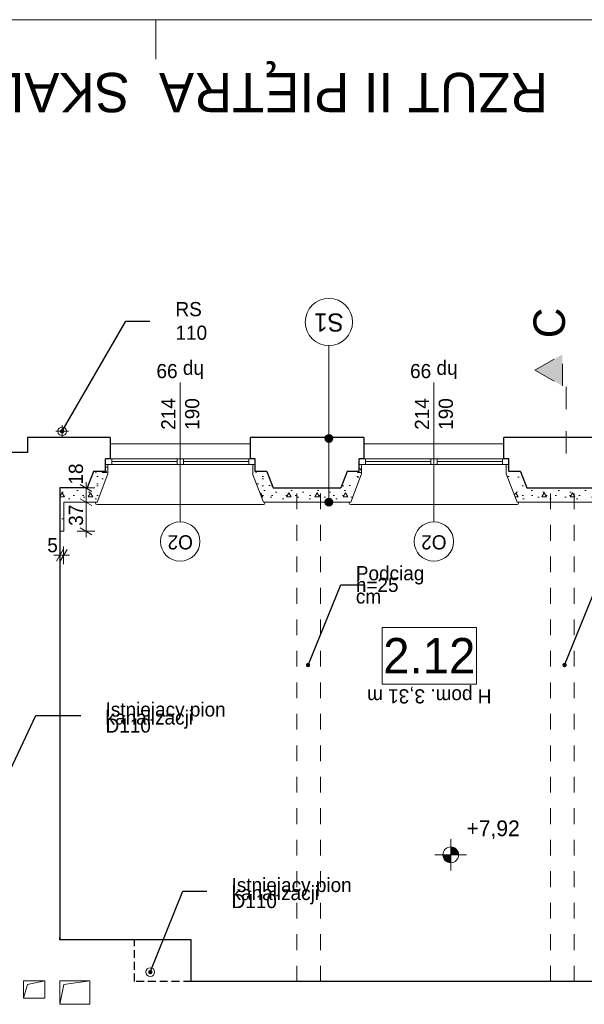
# Model space of a CAD drawing. Extents: x -145259 to -66341, y -2316 to 227384.
# Tile 103 of 141: x -87987 to -80819, y 134474 to 146984. Entities that reach past the tile are written whole.
import ezdxf

# ---------------------------------------------------------------- set-up
doc = ezdxf.new("R2010")
doc.units = 0
doc.header["$MEASUREMENT"] = 0
for name, pattern in [('Dashed', [564.444447, 282.222223, -282.222223]), ('Krawędzie ukryte', [150, 100, -50]), ('Przerywana', [400, 200, -200])]:
    doc.linetypes.add(name, pattern=pattern)
for name, color, linetype in [('Arch ocieplenie', 7, 'Continuous'), ('Arch opisy', 7, 'Continuous'), ('Arch wymiary', 7, 'Continuous'), ('INWENT RZĘDNE', 7, 'Continuous')]:
    doc.layers.add(name, color=color, linetype=linetype)
for name, color, linetype, lineweight in [('Arch ocieplenie_Nr_Pióra__21', 7, 'Continuous', 13), ('Arch opisy okien_Nr_Pióra__21', 7, 'Continuous', 13), ('Arch opisy_Nr_Pióra__1', 7, 'Continuous', 25), ('Arch opisy_Nr_Pióra__21', 7, 'Continuous', 13), ('arch przekroje_Nr_Pióra__21', 7, 'Continuous', 13), ('arch przekroje_Nr_Pióra__5', 7, 'Continuous', 13), ('ARCH TABELA_Nr_Pióra__21', 7, 'Continuous', 13), ('Arch wymiary_Nr_Pióra__21', 7, 'Continuous', 13), ('Arch wymiary_Nr_Pióra__5', 7, 'Continuous', 13), ('Inwent kominy_Nr_Pióra__21', 7, 'Continuous', 13), ('INWENT ODWODNIENIE_Nr_Pióra__21', 7, 'Continuous', 13), ('INWENT OPISY_Nr_Pióra__21', 7, 'Continuous', 13), ('INWENT RZĘDNE_Nr_Pióra__21', 7, 'Continuous', 13), ('INWENT STROPY_Nr_Pióra__21', 7, 'Continuous', 13), ('INWENT. OKNA_Nr_Pióra__21', 7, 'Continuous', 13), ('INWENT.ŚCIANY_Nr_Pióra__1', 7, 'Continuous', 25), ('INWENT.ŚCIANY_Nr_Pióra__21', 7, 'Continuous', 13)]:
    doc.layers.add(name, color=color, linetype=linetype, lineweight=lineweight)
doc.layers.add('INWENT kanalizacja_Nr_Pióra__118', color=7, linetype='Continuous', lineweight=13, true_color=0x573938)
doc.styles.add('GENERATED_STYLE_1', font='txt')
doc.styles.add('GENERATED_STYLE_2', font='txt')
doc.styles.add('GENERATED_STYLE_4', font='txt')
doc.styles.add('GENERATED_STYLE_5', font='txt')
doc.styles.add('GENERATED_STYLE_6', font='txt')
doc.styles.add('GENERATED_STYLE_7', font='txt')
doc.styles.add('GENERATED_STYLE_8', font='txt')
doc.dimstyles.new('GENERATED_STYLE__1', dxfattribs={"dimtxt": 179.999995, "dimasz": 114, "dimexe": 0.18, "dimexo": 0, "dimgap": 0.09, "dimtad": 1, "dimdec": 0, "dimlfac": 0.1, "dimzin": 0, "dimdsep": 46, "dimtxsty": 'GENERATED_STYLE_1', "dimblk": 'ARROWHEAD_2', "dimblk1": 'ARROWHEAD_2', "dimblk2": 'ARROWHEAD_2', "dimcen": 0.09, "dimclrd": 7, "dimclre": 7, "dimclrt": 7, "dimazin": 0, "dimtfac": 1, "dimtdec": 4, "dimtmove": 0, "dimatfit": 3, "dimfxl": 0, "dimtolj": 1, "dimtzin": 0, "dimarcsym": 0})
doc.dimstyles.new('GENERATED_STYLE__2', dxfattribs={"dimtxt": 179.999995, "dimasz": 114, "dimexe": 0.18, "dimexo": 0, "dimgap": 0.09, "dimtad": 1, "dimtih": 1, "dimtoh": 1, "dimdec": 0, "dimlfac": 0.1, "dimzin": 0, "dimdsep": 46, "dimtxsty": 'GENERATED_STYLE_1', "dimblk": 'ARROWHEAD_2', "dimblk1": 'ARROWHEAD_2', "dimblk2": 'ARROWHEAD_2', "dimcen": 0.09, "dimclrd": 7, "dimclre": 7, "dimclrt": 7, "dimazin": 0, "dimtfac": 1, "dimtdec": 4, "dimtmove": 0, "dimatfit": 3, "dimfxl": 0, "dimtolj": 1, "dimtzin": 0, "dimarcsym": 0})
doc.dimstyles.new('GENERATED_STYLE__9', dxfattribs={"dimtxt": 0.18, "dimasz": 109.44, "dimexe": 0.18, "dimexo": 0.0625, "dimgap": 0.09, "dimtad": 0, "dimtih": 1, "dimtoh": 1, "dimdec": 4, "dimzin": 0, "dimdsep": 46, "dimcen": 0.09, "dimadec": 0, "dimazin": 0, "dimtfac": 1, "dimtdec": 4, "dimtmove": 0, "dimatfit": 3, "dimldrblk": 'ARROWHEAD_11', "dimfxl": 0, "dimtolj": 1, "dimtzin": 0, "dimarcsym": 0})
pattern_1 = [(0, (0, 0), (0, 623.5383), [60, -300]), (0, (180, 311.8), (0, 623.5383), [60, -300]), (60, (0, 0), (-540, 311.7692), [60, -300]), (60, (360, 0), (-540, 311.7692), [60, -300]), (120, (60, 0), (540, 311.7692), [60, -300]), (120, (420, 0), (540, 311.7692), [60, -300]), (0, (0, 60), (0, 120.000005), [0, -120, 0, -180.00001]), (45, (60, 60), (-84.85282, 84.85282), [0, -90, 0, -150.00001])]

# ---------------------------------------------------------------- blocks, each defined once
blk = doc.blocks.new('Ściana_461', base_point=(-81119, 141034))
at = {"layer": 'Arch ocieplenie_Nr_Pióra__21', "linetype": 'Continuous'}
h = blk.add_hatch(dxfattribs=at)
h.set_pattern_fill('Structural_Concrete', color=256, style=0, pattern_type=2)
h.set_pattern_definition(pattern_1)
h.paths.add_polyline_path([(-81119, 140854), (-80565, 140854), (-80689, 141034), (-81119, 141034)], flags=0)
for p, q in [((-80689, 141034), (-81119, 141034)), ((-81119, 140854), (-80565, 140854))]:
    blk.add_line(p, q, dxfattribs=at)
blk = doc.blocks.new('Ściana_465', base_point=(-81119, 141034))
at = {"layer": 'Arch ocieplenie_Nr_Pióra__21', "linetype": 'Continuous'}
h = blk.add_hatch(dxfattribs=at)
h.set_pattern_fill('Structural_Concrete', color=256, style=0, pattern_type=2)
h.set_pattern_definition(pattern_1)
h.paths.add_polyline_path([(-81119, 141034), (-81549, 141034), (-81673, 140854), (-81119, 140854)], flags=0)
for p, q in [((-81119, 141034), (-81549, 141034)), ((-81673, 140854), (-81119, 140854))]:
    blk.add_line(p, q, dxfattribs=at)
blk = doc.blocks.new('Ściana_466', base_point=(-81549, 141034))
at = {"layer": 'Arch ocieplenie_Nr_Pióra__21', "linetype": 'Continuous'}
h = blk.add_hatch(dxfattribs=at)
h.set_pattern_fill('Structural_Concrete', color=256, style=0, pattern_type=2)
h.set_pattern_definition(pattern_1)
h.paths.add_polyline_path([(-81549, 141034), (-81629, 141244), (-81810, 141214), (-81673, 140854)], flags=0)
for p, q in [((-81549, 141034), (-81629, 141244)), ((-81810, 141214), (-81673, 140854))]:
    blk.add_line(p, q, dxfattribs=at)
blk = doc.blocks.new('Ściana_467', base_point=(-81629, 141244))
at = {"layer": 'Arch ocieplenie_Nr_Pióra__21', "linetype": 'Continuous'}
h = blk.add_hatch(dxfattribs=at)
h.set_pattern_fill('Structural_Concrete', color=256, style=0, pattern_type=2)
h.set_pattern_definition(pattern_1)
h.paths.add_polyline_path([(-81629, 141244), (-81779, 141244), (-81809, 141214), (-81810, 141214)], flags=0)
for p, q in [((-81629, 141244), (-81779, 141244)), ((-81809, 141214), (-81810, 141214))]:
    blk.add_line(p, q, dxfattribs=at)
blk = doc.blocks.new('Ściana_468', base_point=(-81779, 141244))
at = {"layer": 'Arch ocieplenie_Nr_Pióra__21', "linetype": 'Continuous'}
h = blk.add_hatch(dxfattribs=at)
h.set_pattern_fill('Structural_Concrete', color=256, style=0, pattern_type=2)
h.set_pattern_definition(pattern_1)
h.paths.add_polyline_path([(-81779, 141244), (-81779, 141334), (-81809, 141334), (-81809, 141214)], flags=0)
for p, q in [((-81779, 141334), (-81809, 141334)), ((-81809, 141334), (-81809, 141214)), ((-81779, 141244), (-81779, 141334))]:
    blk.add_line(p, q, dxfattribs=at)
blk = doc.blocks.new('Ściana_469', base_point=(-84339, 141034))
at = {"layer": 'Arch ocieplenie_Nr_Pióra__21', "linetype": 'Continuous'}
h = blk.add_hatch(dxfattribs=at)
h.set_pattern_fill('Structural_Concrete', color=256, style=0, pattern_type=2)
h.set_pattern_definition(pattern_1)
h.paths.add_polyline_path([(-84339, 140854), (-83785, 140854), (-83909, 141034), (-84339, 141034)], flags=0)
for p, q in [((-83909, 141034), (-84339, 141034)), ((-84339, 140854), (-83785, 140854))]:
    blk.add_line(p, q, dxfattribs=at)
blk = doc.blocks.new('Ściana_470', base_point=(-83909, 141034))
at = {"layer": 'Arch ocieplenie_Nr_Pióra__21', "linetype": 'Continuous'}
h = blk.add_hatch(dxfattribs=at)
h.set_pattern_fill('Structural_Concrete', color=256, style=0, pattern_type=2)
h.set_pattern_definition(pattern_1)
h.paths.add_polyline_path([(-83785, 140854), (-83648, 141214), (-83829, 141244), (-83909, 141034)], flags=0)
for p, q in [((-83829, 141244), (-83909, 141034)), ((-83785, 140854), (-83648, 141214))]:
    blk.add_line(p, q, dxfattribs=at)
blk = doc.blocks.new('Ściana_471', base_point=(-83829, 141244))
at = {"layer": 'Arch ocieplenie_Nr_Pióra__21', "linetype": 'Continuous'}
h = blk.add_hatch(dxfattribs=at)
h.set_pattern_fill('Structural_Concrete', color=256, style=0, pattern_type=2)
h.set_pattern_definition(pattern_1)
h.paths.add_polyline_path([(-83648, 141214), (-83649, 141214), (-83679, 141244), (-83829, 141244)], flags=0)
for p, q in [((-83679, 141244), (-83829, 141244)), ((-83648, 141214), (-83649, 141214))]:
    blk.add_line(p, q, dxfattribs=at)
blk = doc.blocks.new('Ściana_472', base_point=(-83679, 141244))
at = {"layer": 'Arch ocieplenie_Nr_Pióra__21', "linetype": 'Continuous'}
h = blk.add_hatch(dxfattribs=at)
h.set_pattern_fill('Structural_Concrete', color=256, style=0, pattern_type=2)
h.set_pattern_definition(pattern_1)
h.paths.add_polyline_path([(-83649, 141214), (-83649, 141334), (-83679, 141334), (-83679, 141244)], flags=0)
for p, q in [((-83649, 141334), (-83679, 141334)), ((-83679, 141334), (-83679, 141244)), ((-83649, 141214), (-83649, 141334))]:
    blk.add_line(p, q, dxfattribs=at)
blk = doc.blocks.new('Ściana_473', base_point=(-87479, 141034))
at = {"layer": 'Arch ocieplenie_Nr_Pióra__21', "linetype": 'Continuous'}
h = blk.add_hatch(dxfattribs=at)
h.set_pattern_fill('Structural_Concrete', color=256, style=0, pattern_type=2)
h.set_pattern_definition(pattern_1)
h.paths.add_polyline_path([(-87429, 140854), (-87005, 140854), (-87129, 141034), (-87479, 141034)], flags=0)
for p, q in [((-87129, 141034), (-87479, 141034)), ((-87429, 140854), (-87005, 140854))]:
    blk.add_line(p, q, dxfattribs=at)
blk = doc.blocks.new('Ściana_474', base_point=(-87129, 141034))
at = {"layer": 'Arch ocieplenie_Nr_Pióra__21', "linetype": 'Continuous'}
h = blk.add_hatch(dxfattribs=at)
h.set_pattern_fill('Structural_Concrete', color=256, style=0, pattern_type=2)
h.set_pattern_definition(pattern_1)
h.paths.add_polyline_path([(-87005, 140854), (-86868, 141214), (-87049, 141244), (-87129, 141034)], flags=0)
for p, q in [((-87049, 141244), (-87129, 141034)), ((-87005, 140854), (-86868, 141214))]:
    blk.add_line(p, q, dxfattribs=at)
blk = doc.blocks.new('Ściana_475', base_point=(-87049, 141244))
at = {"layer": 'Arch ocieplenie_Nr_Pióra__21', "linetype": 'Continuous'}
h = blk.add_hatch(dxfattribs=at)
h.set_pattern_fill('Structural_Concrete', color=256, style=0, pattern_type=2)
h.set_pattern_definition(pattern_1)
h.paths.add_polyline_path([(-86868, 141214), (-86869, 141214), (-86899, 141244), (-87049, 141244)], flags=0)
for p, q in [((-86899, 141244), (-87049, 141244)), ((-86868, 141214), (-86869, 141214))]:
    blk.add_line(p, q, dxfattribs=at)
blk = doc.blocks.new('Ściana_476', base_point=(-86899, 141244))
at = {"layer": 'Arch ocieplenie_Nr_Pióra__21', "linetype": 'Continuous'}
h = blk.add_hatch(dxfattribs=at)
h.set_pattern_fill('Structural_Concrete', color=256, style=0, pattern_type=2)
h.set_pattern_definition(pattern_1)
h.paths.add_polyline_path([(-86869, 141214), (-86869, 141334), (-86899, 141334), (-86899, 141244)], flags=0)
for p, q in [((-86869, 141334), (-86899, 141334)), ((-86899, 141334), (-86899, 141244)), ((-86869, 141214), (-86869, 141334))]:
    blk.add_line(p, q, dxfattribs=at)
blk = doc.blocks.new('Ściana_477', base_point=(-87479, 141034))
at = {"layer": 'Arch ocieplenie_Nr_Pióra__21', "linetype": 'Continuous'}
h = blk.add_hatch(dxfattribs=at)
h.set_pattern_fill('Structural_Concrete', color=256, style=0, pattern_type=2)
h.set_pattern_definition(pattern_1)
h.paths.add_polyline_path([(-87479, 141034), (-87479, 140484), (-87429, 140484), (-87429, 140854)], flags=0)
for p, q in [((-87479, 141034), (-87479, 140484)), ((-87429, 140484), (-87429, 140854)), ((-87479, 140484), (-87429, 140484))]:
    blk.add_line(p, q, dxfattribs=at)
blk = doc.blocks.new('Ściana_478', base_point=(-84339, 141034))
at = {"layer": 'Arch ocieplenie_Nr_Pióra__21', "linetype": 'Continuous'}
h = blk.add_hatch(dxfattribs=at)
h.set_pattern_fill('Structural_Concrete', color=256, style=0, pattern_type=2)
h.set_pattern_definition(pattern_1)
h.paths.add_polyline_path([(-84339, 141034), (-84769, 141034), (-84893, 140854), (-84339, 140854)], flags=0)
for p, q in [((-84339, 141034), (-84769, 141034)), ((-84893, 140854), (-84339, 140854))]:
    blk.add_line(p, q, dxfattribs=at)
blk = doc.blocks.new('Ściana_479', base_point=(-84769, 141034))
at = {"layer": 'Arch ocieplenie_Nr_Pióra__21', "linetype": 'Continuous'}
h = blk.add_hatch(dxfattribs=at)
h.set_pattern_fill('Structural_Concrete', color=256, style=0, pattern_type=2)
h.set_pattern_definition(pattern_1)
h.paths.add_polyline_path([(-84769, 141034), (-84849, 141244), (-85030, 141214), (-84893, 140854)], flags=0)
for p, q in [((-84769, 141034), (-84849, 141244)), ((-85030, 141214), (-84893, 140854))]:
    blk.add_line(p, q, dxfattribs=at)
blk = doc.blocks.new('Ściana_480', base_point=(-84849, 141244))
at = {"layer": 'Arch ocieplenie_Nr_Pióra__21', "linetype": 'Continuous'}
h = blk.add_hatch(dxfattribs=at)
h.set_pattern_fill('Structural_Concrete', color=256, style=0, pattern_type=2)
h.set_pattern_definition(pattern_1)
h.paths.add_polyline_path([(-84849, 141244), (-84999, 141244), (-85029, 141214), (-85030, 141214)], flags=0)
for p, q in [((-84849, 141244), (-84999, 141244)), ((-85029, 141214), (-85030, 141214))]:
    blk.add_line(p, q, dxfattribs=at)
blk = doc.blocks.new('Ściana_481', base_point=(-84999, 141244))
at = {"layer": 'Arch ocieplenie_Nr_Pióra__21', "linetype": 'Continuous'}
h = blk.add_hatch(dxfattribs=at)
h.set_pattern_fill('Structural_Concrete', color=256, style=0, pattern_type=2)
h.set_pattern_definition(pattern_1)
h.paths.add_polyline_path([(-84999, 141244), (-84999, 141334), (-85029, 141334), (-85029, 141214)], flags=0)
for p, q in [((-84999, 141334), (-85029, 141334)), ((-85029, 141334), (-85029, 141214)), ((-84999, 141244), (-84999, 141334))]:
    blk.add_line(p, q, dxfattribs=at)
blk = doc.blocks.new('Linia_74', base_point=(-84062, 140854))
at = {"layer": 'Arch opisy_Nr_Pióra__21', "linetype": 'Continuous'}
for points in [[(-84012, 141664), (-84016, 141683), (-84026, 141699), (-84043, 141710), (-84062, 141714), (-84081, 141710), (-84097, 141699), (-84108, 141683), (-84112, 141664), (-84108, 141644), (-84097, 141628), (-84081, 141617), (-84062, 141614), (-84043, 141617), (-84026, 141628), (-84016, 141644)], [(-84012, 140854), (-84016, 140873), (-84026, 140889), (-84043, 140900), (-84062, 140904), (-84081, 140900), (-84097, 140889), (-84108, 140873), (-84112, 140854), (-84108, 140834), (-84097, 140818), (-84081, 140807), (-84062, 140804), (-84043, 140807), (-84026, 140818), (-84016, 140834)]]:
    blk.add_hatch(color=256, dxfattribs=at).paths.add_polyline_path(points, flags=0)
blk.add_line((-84062, 140904), (-84062, 141614), dxfattribs=at)
for centre in [(-84062, 141664), (-84062, 140854)]:
    blk.add_circle(centre, 50, dxfattribs=at)
blk = doc.blocks.new('Linia_75', base_point=(-84062, 141664))
at = {"layer": 'Arch opisy_Nr_Pióra__21', "linetype": 'Continuous'}
blk.add_line((-84062, 141664), (-84062, 142843), dxfattribs=at)
blk.add_circle((-84062, 143143), 300, dxfattribs=at)
blk = doc.blocks.new('*D1546')
at = {"layer": 'Arch wymiary_Nr_Pióra__5', "linetype": 'Continuous'}
for p, q in [((-87220, 140897), (-87070, 140810)), ((-87032, 140854), (-87257, 140854)), ((-87145, 140484), (-87145, 140854)), ((-87220, 140527), (-87070, 140440)), ((-87032, 140484), (-87257, 140484)), ((-87145, 140410), (-87145, 140484))]:
    blk.add_line(p, q, dxfattribs=at)
at = {"layer": 'Arch wymiary_Nr_Pióra__21', "char_height": 180, "attachment_point": 7, "rotation": 90, "style": 'GENERATED_STYLE_1'}
for s, insert in [('{18}', (-87181, 141077)), ('{37}', (-87181, 140553))]:
    blk.add_mtext(s, dxfattribs=dict(at, insert=insert))
blk = doc.blocks.new('ARROWHEAD_2')
at = {"color": 0, "linetype": 'Continuous', "lineweight": 0}
for p, q in [((0, 0), (-1, 0)), ((-0.38, -0.66), (0.38, 0.66))]:
    blk.add_line(p, q, dxfattribs=at)
blk = doc.blocks.new('*D1547')
at = {"layer": 'Arch wymiary_Nr_Pióra__5', "linetype": 'Continuous'}
for p, q in [((-87032, 141034), (-87257, 141034)), ((-87070, 140990), (-87220, 141077)), ((-87145, 141034), (-87145, 141107)), ((-87145, 140854), (-87145, 141034)), ((-87220, 140897), (-87070, 140810)), ((-87032, 140854), (-87257, 140854))]:
    blk.add_line(p, q, dxfattribs=at)
at = {"layer": 'Arch wymiary_Nr_Pióra__21', "char_height": 180, "attachment_point": 7, "rotation": 90, "style": 'GENERATED_STYLE_1'}
for s, insert in [('{18}', (-87181, 141077)), ('{37}', (-87181, 140553))]:
    blk.add_mtext(s, dxfattribs=dict(at, insert=insert))
blk = doc.blocks.new('*D1549')
at = {"layer": 'Arch wymiary_Nr_Pióra__5', "linetype": 'Continuous'}
for p, q in [((-87522, 140104), (-87435, 140254)), ((-87479, 140066), (-87479, 140291)), ((-87385, 140254), (-87472, 140104)), ((-87429, 140066), (-87429, 140291)), ((-87552, 140179), (-87479, 140179)), ((-87479, 140179), (-87429, 140179)), ((-87429, 140179), (-87355, 140179))]:
    blk.add_line(p, q, dxfattribs=at)
at = {"layer": 'Arch wymiary_Nr_Pióra__21', "insert": (-87637, 140215), "char_height": 180, "attachment_point": 7, "style": 'GENERATED_STYLE_1'}
blk.add_mtext('{5}', dxfattribs=at)
blk = doc.blocks.new('Koty wysokościowe_29', base_point=(-82514, 136373))
at = {"layer": 'INWENT RZĘDNE_Nr_Pióra__21', "linetype": 'Continuous'}
for points in [[(-82514, 136373), (-82614, 136373), (-82607, 136334), (-82585, 136302), (-82553, 136280), (-82514, 136273)], [(-82514, 136373), (-82414, 136373), (-82422, 136411), (-82444, 136443), (-82476, 136465), (-82514, 136473)]]:
    blk.add_hatch(color=256, dxfattribs=at).paths.add_polyline_path(points, flags=0)
for p, q in [((-82514, 136173), (-82514, 136573)), ((-82714, 136373), (-82314, 136373))]:
    blk.add_line(p, q, dxfattribs=at)
blk.add_circle((-82514, 136373), 100, dxfattribs=at)
at = {"layer": 'INWENT RZĘDNE_Nr_Pióra__21', "insert": (-82314, 136573), "char_height": 200, "attachment_point": 7, "style": 'GENERATED_STYLE_2'}
blk.add_mtext('{+7,92}', dxfattribs=at)
blk = doc.blocks.new('ARROWHEAD_11')
at = {"color": 0, "linetype": 'Continuous', "lineweight": 0}
blk.add_line((0, 0), (-1, 0), dxfattribs=at)
at = {"color": 0, "linetype": 'Continuous', "lineweight": 0, "const_width": 0.25, "flags": 128}
blk.add_lwpolyline([(-0.125, 0, 1), (0.125, 0, 1)], format="xyb", close=True, dxfattribs=at)

msp = doc.modelspace()

# ---------------------------------------------------------------- hatches: boundary and pattern name
at = {"layer": 'arch przekroje_Nr_Pióra__5', "linetype": 'Continuous'}
msp.add_hatch(color=256, dxfattribs=at).paths.add_polyline_path([(-81096.9, 142730.1), (-81096.9, 142330.1), (-81446.9, 142530.1)], flags=0)

# ---------------------------------------------------------------- linework, layer by layer
at = {"layer": 'Arch opisy okien_Nr_Pióra__21', "linetype": 'Continuous'}
for centre in [(-85948.7, 140353.6), (-82728.7, 140353.6)]:
    msp.add_circle(centre, 250, dxfattribs=at)
at = {"layer": 'Arch opisy_Nr_Pióra__21', "linetype": 'Continuous'}
for p, q in [((-82186.9, 139262.8), (-83386.9, 139262.8)), ((-83386.9, 139262.8), (-83386.9, 138542.8)), ((-82186.9, 138542.8), (-82186.9, 139262.8)), ((-83386.9, 138542.8), (-82186.9, 138542.8))]:
    msp.add_line(p, q, dxfattribs=at)
at = {"layer": 'arch przekroje_Nr_Pióra__5', "linetype": 'Dashed'}
for p, q in [((-81446.9, 142530.1), (-81096.9, 142730.1)), ((-81096.9, 142330.1), (-81096.9, 142730.1)), ((-81446.9, 142530.1), (-81096.9, 142330.1)), ((-81046.9, 141472.1), (-81046.9, 142530.1))]:
    msp.add_line(p, q, dxfattribs=at)
at = {"layer": 'ARCH TABELA_Nr_Pióra__21', "linetype": 'Continuous'}
for p, q in [((-143258.7, 146983.6), (-68258.7, 146983.6)), ((-86258.7, 146483.6), (-86258.7, 146983.6)), ((-86258.7, 146483.6), (-86258.7, 146983.6)), ((-86258.7, 146483.6), (-86258.7, 146983.6))]:
    msp.add_line(p, q, dxfattribs=at)
at = {"layer": 'INWENT kanalizacja_Nr_Pióra__118', "linetype": 'Continuous'}
msp.add_circle((-86328.7, 134883.6), 55, dxfattribs=at)
at = {"layer": 'Inwent kominy_Nr_Pióra__21', "linetype": 'Continuous'}
for p, q in [((-87938.7, 134553.6), (-87938.7, 134773.6)), ((-87938.7, 134773.6), (-87668.7, 134773.6)), ((-87888.7, 134723.6), (-87668.7, 134773.6)), ((-87668.7, 134773.6), (-87668.7, 134553.6)), ((-87478.7, 134473.6), (-87478.7, 134773.6)), ((-87478.7, 134773.6), (-87098.7, 134773.6)), ((-87428.7, 134723.6), (-87098.7, 134773.6)), ((-87098.7, 134773.6), (-87098.7, 134473.6)), ((-87938.7, 134553.6), (-87888.7, 134723.6)), ((-87478.7, 134473.6), (-87428.7, 134723.6)), ((-87668.7, 134553.6), (-87938.7, 134553.6)), ((-87098.7, 134473.6), (-87478.7, 134473.6))]:
    msp.add_line(p, q, dxfattribs=at)
at = {"layer": 'INWENT ODWODNIENIE_Nr_Pióra__21', "linetype": 'Continuous'}
for p, q in [((-87528.7, 141753.6), (-87368.7, 141753.6)), ((-87448.7, 141673.6), (-87448.7, 141833.6))]:
    msp.add_line(p, q, dxfattribs=at)
msp.add_circle((-87448.7, 141753.6), 55, dxfattribs=at)
at = {"layer": 'INWENT OPISY_Nr_Pióra__21', "linetype": 'Continuous'}
for p, q in [((-85948.7, 140603.6), (-85948.7, 142373.6)), ((-82728.7, 140603.6), (-82728.7, 142373.6))]:
    msp.add_line(p, q, dxfattribs=at)
at = {"layer": 'INWENT STROPY_Nr_Pióra__21', "linetype": 'Przerywana'}
for p, q in [((-84468.7, 134763.6), (-84468.7, 141033.6)), ((-84168.7, 134763.6), (-84168.7, 141033.6)), ((-81248.7, 134763.6), (-81248.7, 141033.6)), ((-80948.7, 134763.6), (-80948.7, 141033.6))]:
    msp.add_line(p, q, dxfattribs=at)
at = {"layer": 'INWENT. OKNA_Nr_Pióra__21', "linetype": 'Continuous'}
for p, q in [((-86898.7, 141403.6), (-84998.7, 141403.6)), ((-86818.7, 141333.6), (-86818.7, 141403.6)), ((-85988.7, 141368.6), (-86818.7, 141368.6)), ((-85988.7, 141333.6), (-85988.7, 141403.6)), ((-85908.7, 141333.6), (-85908.7, 141403.6)), ((-85078.7, 141368.6), (-85908.7, 141368.6)), ((-85078.7, 141333.6), (-85078.7, 141403.6)), ((-83678.7, 141403.6), (-81778.7, 141403.6)), ((-83598.7, 141333.6), (-83598.7, 141403.6)), ((-82768.7, 141368.6), (-83598.7, 141368.6)), ((-82768.7, 141333.6), (-82768.7, 141403.6)), ((-82688.7, 141333.6), (-82688.7, 141403.6)), ((-81858.7, 141368.6), (-82688.7, 141368.6)), ((-81858.7, 141333.6), (-81858.7, 141403.6)), ((-84998.7, 141333.6), (-86898.7, 141333.6)), ((-81778.7, 141333.6), (-83678.7, 141333.6)), ((-87024.7, 140843.6), (-87024.7, 140853.6)), ((-87004.7, 140823.6), (-84892.8, 140823.6)), ((-84872.8, 140843.6), (-84872.8, 140853.6)), ((-83804.7, 140843.6), (-83804.7, 140853.6)), ((-83784.7, 140823.6), (-81672.8, 140823.6)), ((-81652.8, 140843.6), (-81652.8, 140853.6))]:
    msp.add_line(p, q, dxfattribs=at)
for centre, start, end in [((-87004.7, 140843.6), 180, 270), ((-84892.8, 140843.6), 270, 0), ((-83784.7, 140843.6), 180, 270), ((-81672.8, 140843.6), 270, 0)]:
    msp.add_arc(centre, 20, start, end, dxfattribs=at)
at = {"layer": 'INWENT.ŚCIANY_Nr_Pióra__1', "linetype": 'Continuous'}
for p, q in [((-86838.7, 141673.6), (-87888.7, 141673.6)), ((-87888.7, 141673.6), (-87888.7, 141483.6)), ((-86838.7, 141673.6), (-86838.7, 141403.6)), ((-85058.7, 141403.6), (-85058.7, 141673.6)), ((-83618.7, 141673.6), (-85058.7, 141673.6)), ((-83618.7, 141673.6), (-83618.7, 141403.6)), ((-81838.7, 141403.6), (-81838.7, 141673.6)), ((-80398.7, 141673.6), (-81838.7, 141673.6)), ((-87888.7, 141483.6), (-90168.7, 141483.6)), ((-86898.7, 141243.6), (-86898.7, 141403.6)), ((-86838.7, 141403.6), (-86898.7, 141403.6)), ((-84998.7, 141403.6), (-85058.7, 141403.6)), ((-84998.7, 141243.6), (-84998.7, 141403.6)), ((-83678.7, 141243.6), (-83678.7, 141403.6)), ((-83618.7, 141403.6), (-83678.7, 141403.6)), ((-81778.7, 141403.6), (-81838.7, 141403.6)), ((-81778.7, 141243.6), (-81778.7, 141403.6)), ((-87048.7, 141243.6), (-87128.7, 141033.6)), ((-86898.7, 141243.6), (-87048.7, 141243.6)), ((-84848.7, 141243.6), (-84998.7, 141243.6)), ((-84848.7, 141243.6), (-84768.7, 141033.6)), ((-83828.7, 141243.6), (-83908.7, 141033.6)), ((-83678.7, 141243.6), (-83828.7, 141243.6)), ((-81628.7, 141243.6), (-81778.7, 141243.6)), ((-81628.7, 141243.6), (-81548.7, 141033.6)), ((-87128.7, 141033.6), (-87478.7, 141033.6)), ((-87478.7, 141033.6), (-87478.7, 135293.6)), ((-84768.7, 141033.6), (-83908.7, 141033.6)), ((-81548.7, 141033.6), (-80688.7, 141033.6)), ((-87478.7, 135293.6), (-87478.7, 135323.6)), ((-85808.7, 135293.6), (-87478.7, 135293.6)), ((-85808.7, 134763.6), (-85808.7, 135293.6)), ((-78228.7, 134763.6), (-85808.7, 134763.6))]:
    msp.add_line(p, q, dxfattribs=at)
at = {"layer": 'INWENT.ŚCIANY_Nr_Pióra__1', "linetype": 'Krawędzie ukryte'}
for p, q in [((-86528.7, 134763.6), (-86528.7, 135293.6)), ((-85808.7, 134763.6), (-86528.7, 134763.6))]:
    msp.add_line(p, q, dxfattribs=at)
at = {"layer": 'INWENT.ŚCIANY_Nr_Pióra__21', "linetype": 'Continuous'}
for p, q in [((-85058.7, 141593.6), (-86838.7, 141593.6)), ((-81838.7, 141593.6), (-83618.7, 141593.6))]:
    msp.add_line(p, q, dxfattribs=at)

# ---------------------------------------------------------------- block references
at = {"layer": 'Arch ocieplenie'}
for name, p in [('Ściana_474', (-87128.7, 141033.6)), ('Ściana_475', (-87048.7, 141243.6)), ('Ściana_476', (-86898.7, 141243.6)), ('Ściana_479', (-84768.7, 141033.6)), ('Ściana_480', (-84848.7, 141243.6)), ('Ściana_481', (-84998.7, 141243.6)), ('Ściana_470', (-83908.7, 141033.6)), ('Ściana_471', (-83828.7, 141243.6)), ('Ściana_472', (-83678.7, 141243.6)), ('Ściana_466', (-81548.7, 141033.6)), ('Ściana_467', (-81628.7, 141243.6)), ('Ściana_468', (-81778.7, 141243.6)), ('Ściana_473', (-87478.7, 141033.6)), ('Ściana_477', (-87478.7, 141033.6)), ('Ściana_478', (-84338.7, 141033.6)), ('Ściana_469', (-84338.7, 141033.6)), ('Ściana_465', (-81118.7, 141033.6)), ('Ściana_461', (-81118.7, 141033.6))]:
    msp.add_blockref(name, p, dxfattribs=at)
at = {"layer": 'Arch opisy', "linetype": 'Continuous'}
for name, p in [('Linia_75', (-84061.7, 141663.6)), ('Linia_74', (-84061.7, 140853.6))]:
    msp.add_blockref(name, p, dxfattribs=at)
at = {"layer": 'INWENT RZĘDNE'}
msp.add_blockref('Koty wysokościowe_29', (-82514.3, 136372.7), dxfattribs=at)

# ---------------------------------------------------------------- texts
at = {"layer": 'Arch opisy okien_Nr_Pióra__21', "linetype": 'Continuous', "char_height": 180, "attachment_point": 2, "rotation": 180, "style": 'GENERATED_STYLE_8'}
for insert in [(-85948.7, 140253.3), (-82728.7, 140253.3)]:
    msp.add_mtext('{O2}', dxfattribs=dict(at, insert=insert))
at = {"layer": 'Arch opisy_Nr_Pióra__1', "linetype": 'Continuous', "rotation": 180}
for s, insert, char_height, attachment_point, style in [('{RZUT II PIĘTRA  SKALA 1:100}', (-90604.8, 145808), 500, 3, 'GENERATED_STYLE_7'), ('{S1}', (-84061.7, 143021.2), 230, 2, 'GENERATED_STYLE_6')]:
    msp.add_mtext(s, dxfattribs=dict(at, insert=insert, char_height=char_height, attachment_point=attachment_point, style=style))
at = {"layer": 'Arch opisy_Nr_Pióra__1', "linetype": 'Continuous', "insert": (-82786.9, 138677.8), "char_height": 450, "attachment_point": 8, "style": 'GENERATED_STYLE_5'}
msp.add_mtext('{2.12}', dxfattribs=at)
at = {"layer": 'arch przekroje_Nr_Pióra__21', "linetype": 'Continuous', "insert": (-81464.1, 143130.1), "char_height": 400, "attachment_point": 2, "rotation": 90, "style": 'GENERATED_STYLE_8'}
msp.add_mtext('{C}', dxfattribs=at)
at = {"layer": 'INWENT OPISY_Nr_Pióra__21', "linetype": 'Continuous', "insert": (-86009.3, 143155.2), "char_height": 180, "width": 692.895, "attachment_point": 4, "style": 'GENERATED_STYLE_6'}
msp.add_mtext('{RS 110}', dxfattribs=at)
at = {"layer": 'INWENT OPISY_Nr_Pióra__21', "linetype": 'Continuous', "char_height": 180, "attachment_point": 2, "rotation": 180, "style": 'GENERATED_STYLE_7'}
for s, insert in [('{hp 99}', (-85948.7, 142429.3)), ('{hp 99}', (-82728.7, 142429.3)), ('{H pom. 3,31 m}', (-82786.9, 138296.5))]:
    msp.add_mtext(s, dxfattribs=dict(at, insert=insert))
at = {"layer": 'INWENT OPISY_Nr_Pióra__21', "linetype": 'Continuous', "char_height": 180, "width": 1346.334, "attachment_point": 2, "rotation": 90, "line_spacing_factor": 1.008452, "style": 'GENERATED_STYLE_7'}
for insert in [(-86189.9, 141973.6), (-82969.9, 141973.6)]:
    msp.add_mtext('{214\\P190}', dxfattribs=dict(at, insert=insert))
at = {"layer": 'INWENT OPISY_Nr_Pióra__21', "linetype": 'Continuous', "char_height": 180, "attachment_point": 4, "style": 'GENERATED_STYLE_4'}
for s, insert, width, line_spacing_factor in [('{Podciag\\Ph=25 cm}', (-83719.1, 139802.1), 803.012, 0.491192), ('{Istniejacy pion\\Pkanalizacji D110 }', (-86897.2, 138116.6), 1570.45, 0.340614), ('{Istniejacy pion\\Pkanalizacji D110 }', (-85297.2, 135886.6), 1570.45, 0.340614)]:
    msp.add_mtext(s, dxfattribs=dict(at, insert=insert, width=width, line_spacing_factor=line_spacing_factor))

# ---------------------------------------------------------------- dimensions: what is measured, and where the dimension line sits
at = {"layer": 'Arch wymiary', "linetype": 'Continuous'}
for p1, p2, picture, middle in [((-87428.7, 140483.6), (-87303.7, 140853.6), '*D1546', (-87270.5, 140690)), ((-87303.7, 140853.6), (-87303.7, 141033.6), '*D1547', (-87270.5, 141213.5))]:
    dim = msp.add_linear_dim(base=(-87144.5, 140483.6), p1=p1, p2=p2, angle=90, dimstyle='GENERATED_STYLE__1', dxfattribs=at)
    dim.commit()
    dim.dimension.update_dxf_attribs({"geometry": picture, "text_midpoint": middle})
dim = msp.add_linear_dim(base=(-87478.7, 140178.8), p1=(-87478.7, 140758.6), p2=(-87428.7, 140758.6), dimstyle='GENERATED_STYLE__2', dxfattribs=at)
dim.commit()
dim.dimension.update_dxf_attribs({"geometry": '*D1549', "text_midpoint": (-87569, 140304.8)})

# ---------------------------------------------------------------- leaders
at = {"layer": 'INWENT OPISY_Nr_Pióra__21', "linetype": 'Continuous', "annotation_type": 0, "has_hookline": 1, "hookline_direction": 1}
for points, text_width in [([(-87448.7, 141753.6), (-86640.1, 143154.2), (-86337, 143154.2)], 437.1), ([(-84326.1, 138783.9), (-83911.5, 139802.6), (-83608.4, 139802.6)], 985.7), ([(-81069.7, 138783.9), (-80655, 139802.6), (-80351.9, 139802.6)], 985.7), ([(-88268.7, 137113.6), (-87784.1, 138142.3), (-87211.1, 138142.3)], 1328.6), ([(-86328.7, 134883.6), (-85914.1, 135912.3), (-85611, 135912.3)], 1328.6)]:
    msp.add_leader(points, dimstyle='GENERATED_STYLE__9', dxfattribs=dict(at, text_width=text_width))

doc.saveas('drawing.dxf')
